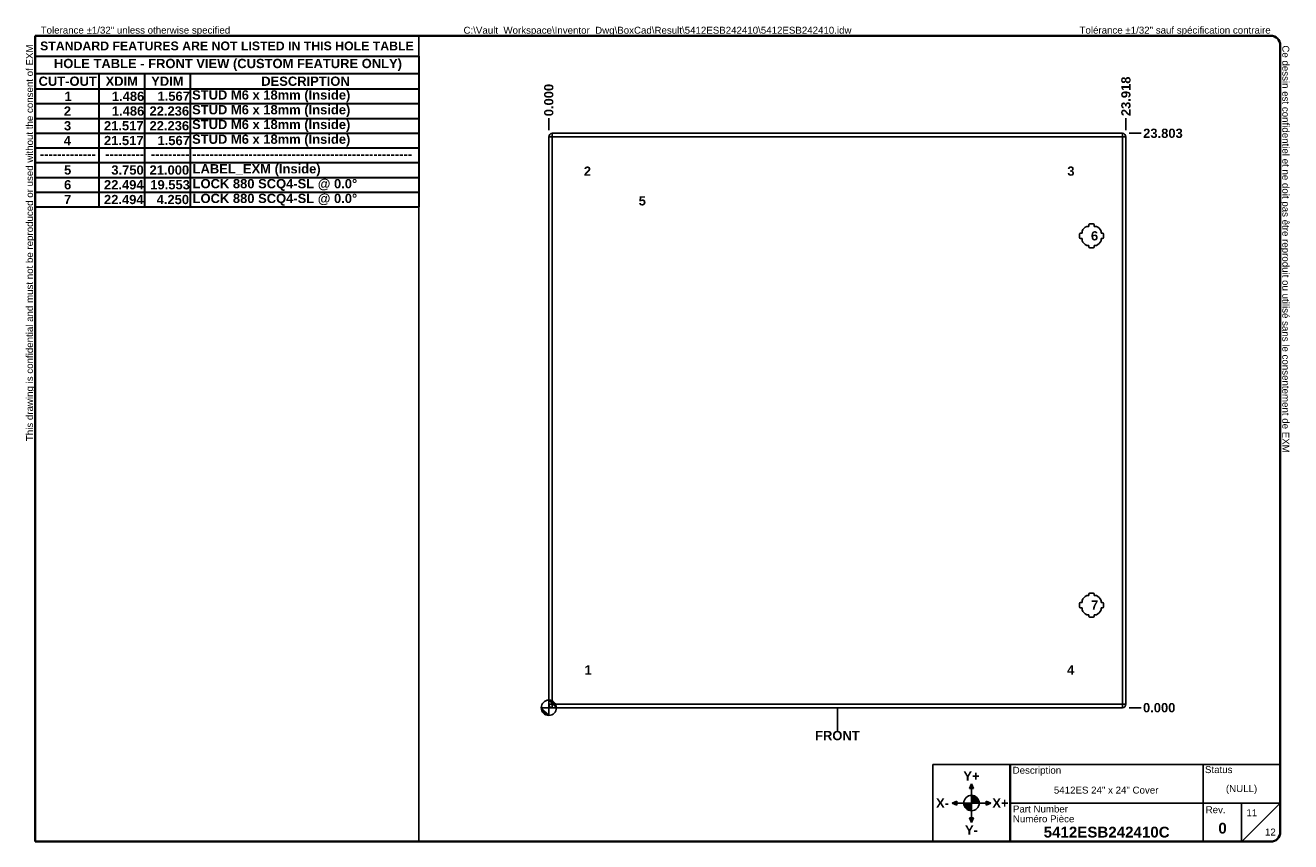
# Model space of a CAD drawing. Header units: inches. Extents: x 1 to 53.4, y 0.8 to 34.6.
import ezdxf

# ---------------------------------------------------------------- set-up
doc = ezdxf.new("R2010")
doc.units = ezdxf.units.IN
doc.header["$LTSCALE"] = 3.2
doc.header["$MEASUREMENT"] = 0
doc.layers.get('0').update_dxf_attribs({"lineweight": 25})
for name, color, linetype, lineweight in [('Dimensions(ANSI)', 7, 'Continuous', 25), ('Sketch Geometry(ANSI)', 7, 'Continuous', 25), ('Symbols(ANSI)', 7, 'Continuous', 25), ('Visible Edges(ANSI)', 7, 'Continuous', 25), ('Visible Tangent Edges(ANSI)', 7, 'Continuous', 25)]:
    doc.layers.add(name, color=color, linetype=linetype, lineweight=lineweight)
doc.layers.add('Hatch', color=179, linetype='Continuous', lineweight=9, true_color=0x1e1e47)
doc.styles.add('Current-ANSI', font='arial.ttf')
doc.styles.add('Dimension-ANSI', font='arialbd.ttf')
doc.styles.add('Text Style44', font='arialbd.ttf')
doc.dimstyles.new('INCH-ANSI', dxfattribs={"dimscale": 3.2, "dimtxt": 0.12, "dimasz": 0.098425, "dimexe": 0.04, "dimexo": 0.04, "dimgap": 0.031496, "dimtad": 0, "dimtih": 1, "dimtoh": 1, "dimdec": 3, "dimrnd": 1e-08, "dimzin": 0, "dimdsep": 46, "dimtxsty": 'Dimension-ANSI', "dimcen": 0.09, "dimdle": 0.312, "dimclrd": 179, "dimclre": 179, "dimclrt": 7, "dimadec": 1, "dimazin": 0, "dimtfac": 1, "dimtdec": 3, "dimtofl": 0, "dimtmove": 0, "dimatfit": 3, "dimfxl": 1, "dimtolj": 1, "dimtzin": 4, "dimlwd": 25, "dimlwe": 25, "dimarcsym": 0})
doc.dimstyles.new('INCH-ANSI-VERTICAL', dxfattribs={"dimscale": 3.2, "dimtxt": 0.12, "dimasz": 0.098425, "dimexe": 0.04, "dimexo": 0.04, "dimgap": 0.031496, "dimtad": 0, "dimtih": 1, "dimtoh": 1, "dimdec": 3, "dimrnd": 1e-08, "dimzin": 0, "dimdsep": 46, "dimtxsty": 'Dimension-ANSI', "dimcen": 0.09, "dimdle": 0.312, "dimclrd": 179, "dimclre": 179, "dimclrt": 7, "dimadec": 1, "dimazin": 0, "dimtfac": 1, "dimtdec": 3, "dimtofl": 0, "dimtmove": 0, "dimatfit": 3, "dimfxl": 1, "dimtolj": 1, "dimtzin": 4, "dimlwd": 25, "dimlwe": 25, "dimarcsym": 0})

# ---------------------------------------------------------------- blocks, each defined once
blk = doc.blocks.new('Borders EXM - B (Inch) - B')
at = {"layer": 'Sketch Geometry(ANSI)', "linetype": 'Continuous', "lineweight": 35}
for p, q in [((16.438, 10.692), (0.437, 10.692)), ((0.437, 10.692), (0.437, 0.255)), ((16.562, 0.38), (16.562, 10.567)), ((0.437, 0.255), (16.438, 0.255))]:
    blk.add_line(p, q, dxfattribs=at)
at = {"layer": 'Sketch Geometry(ANSI)'}
for p, q in [((5.406, 10.692), (5.406, 0.255)), ((0.437, 10.428), (5.406, 10.428))]:
    blk.add_line(p, q, dxfattribs=at)
at = {"layer": 'Sketch Geometry(ANSI)', "linetype": 'Continuous', "lineweight": 35}
for centre, start, end in [((16.438, 10.567), 0, 90), ((16.438, 0.38), 270, 0)]:
    blk.add_arc(centre, 0.125, start, end, dxfattribs=at)
at = {"layer": 'Symbols(ANSI)', "color": 7, "char_height": 0.09, "attachment_point": 7, "style": 'Current-ANSI'}
for s, insert in [('Tolerance ±1/32" unless otherwise specified', (0.509, 10.692)), ('Tolérance ±1/32" sauf spécification contraire', (13.963, 10.692))]:
    blk.add_mtext(s, dxfattribs=dict(at, insert=insert))
for s, insert, rotation in [('This drawing is confidential and must not be reproduced or used without the consent of EXM', (0.437, 5.442), 90), ('Ce dessin est confidentiel et ne doit pas être reproduit ou utilisé sans le consentement de EXM', (16.562, 10.567), 270)]:
    blk.add_mtext(s, dxfattribs=dict(at, insert=insert, rotation=rotation))
at = {"layer": 'Symbols(ANSI)', "color": 7, "insert": (2.921, 10.559), "char_height": 0.114, "width": 4.96908, "attachment_point": 5, "style": 'Dimension-ANSI'}
blk.add_mtext('\\fArial|b1|i0;{\\H0.1140;STANDARD FEATURES ARE NOT LISTED IN THIS HOLE TABLE}', dxfattribs=at)
at = {"layer": 'Symbols(ANSI)', "color": 7, "style": 'Current-ANSI'}
blk.add_attdef('FILENAME_AND_PATH_001', (5.985, 10.718), '', height=0.09, dxfattribs=at)
blk = doc.blocks.new('Title Blocks EXM-2 - ANSI B')
at = {"layer": 'Hatch'}
for points in [[(12.725, 0.94), (12.75, 0.94), (12.75, 1)], [(12.775, 0.94), (12.75, 1), (12.75, 0.94)], [(12.56, 0.75), (12.56, 0.775), (12.5, 0.75)], [(12.56, 0.75), (12.5, 0.75), (12.56, 0.725)], [(12.94, 0.75), (13, 0.75), (12.94, 0.775)], [(12.94, 0.75), (12.94, 0.725), (13, 0.75)], [(12.75, 0.56), (12.725, 0.56), (12.75, 0.5)], [(12.75, 0.56), (12.75, 0.5), (12.775, 0.56)]]:
    blk.add_hatch(color=7, dxfattribs=at).paths.add_polyline_path(points)
h = blk.add_hatch(color=7, dxfattribs=at)
edge = h.paths.add_edge_path()
edge.add_line((12.75, 0.85), (12.75, 0.75))
edge.add_line((12.75, 0.75), (12.85, 0.75))
edge.add_arc((12.75, 0.75), 0.1, 0, 90)
h = blk.add_hatch(color=7, dxfattribs=at)
edge = h.paths.add_edge_path()
edge.add_line((12.75, 0.65), (12.75, 0.75))
edge.add_line((12.75, 0.75), (12.65, 0.75))
edge.add_arc((12.75, 0.75), 0.1, 180, 270)
at = {"layer": 'Sketch Geometry(ANSI)'}
for p, q in [((12.249, 1.25), (16.749, 1.25)), ((12.249, 0.25), (12.249, 1.25)), ((15.749, 1.25), (15.749, 0.75)), ((16.749, 1.25), (16.749, 0.375)), ((12.75, 1), (12.725, 0.94)), ((12.75, 0.85), (12.75, 1)), ((12.775, 0.94), (12.75, 1)), ((12.725, 0.94), (12.775, 0.94)), ((12.75, 0.75), (12.75, 0.85)), ((12.5, 0.75), (12.56, 0.775)), ((12.65, 0.75), (12.5, 0.75)), ((12.56, 0.725), (12.5, 0.75)), ((12.56, 0.775), (12.56, 0.725)), ((12.75, 0.75), (12.65, 0.75)), ((12.75, 0.75), (12.85, 0.75)), ((12.75, 0.75), (12.75, 0.65)), ((12.85, 0.75), (13, 0.75)), ((13, 0.75), (12.94, 0.775)), ((12.94, 0.775), (12.94, 0.725)), ((12.94, 0.725), (13, 0.75)), ((15.749, 0.75), (13.249, 0.75)), ((16.249, 0.75), (15.749, 0.75)), ((15.749, 0.75), (15.749, 0.25)), ((16.249, 0.25), (16.249, 0.75)), ((16.249, 0.75), (16.749, 0.75)), ((16.249, 0.25), (16.749, 0.75)), ((12.775, 0.56), (12.725, 0.56)), ((12.725, 0.56), (12.75, 0.5)), ((12.75, 0.65), (12.75, 0.5)), ((12.75, 0.5), (12.775, 0.56)), ((13.249, 0.25), (12.249, 0.25)), ((16.624, 0.25), (13.249, 0.25))]:
    blk.add_line(p, q, dxfattribs=at)
at = {"layer": 'Sketch Geometry(ANSI)', "linetype": 'Continuous', "lineweight": 35}
blk.add_line((13.249, 0.25), (13.249, 1.25), dxfattribs=at)
at = {"layer": 'Sketch Geometry(ANSI)'}
blk.add_circle((12.75, 0.75), 0.1, dxfattribs=at)
blk.add_arc((16.624, 0.375), 0.125, 270, 0, dxfattribs=at)
at = {"layer": 'Symbols(ANSI)', "color": 7}
for s, insert, char_height, attachment_point, style in [('\\fArial|b1|i0;Y+', (12.75, 1.1), 0.12, 5, 'Dimension-ANSI'), ('Description', (13.283, 1.103), 0.09, 7, 'Current-ANSI'), ('Status', (15.774, 1.137), 0.09, 7, 'Current-ANSI'), ('\\fArial|b1|i0;X-', (12.375, 0.75), 0.12, 5, 'Dimension-ANSI'), ('\\fArial|b1|i0;X+', (13.125, 0.75), 0.12, 5, 'Dimension-ANSI'), ('Part Number', (13.287, 0.627), 0.09, 7, 'Current-ANSI'), ('Numéro Pièce', (13.286, 0.5), 0.09, 7, 'Current-ANSI'), ('\\fArial|b1|i0;Y-', (12.75, 0.4), 0.12, 5, 'Dimension-ANSI')]:
    blk.add_mtext(s, dxfattribs=dict(at, insert=insert, char_height=char_height, attachment_point=attachment_point, style=style))
at = {"layer": 'Symbols(ANSI)', "color": 7, "insert": (15.783, 0.618), "char_height": 0.09, "width": 0.25854, "attachment_point": 7, "style": 'Current-ANSI'}
blk.add_mtext('Rev.', dxfattribs=at)
at = {"layer": 'Symbols(ANSI)', "color": 7}
for tag, p, height, style in [('DESIGN_STATE_001', (16.045, 0.893), 0.09, 'Current-ANSI'), ('IDW_DESC_IAM_001', (13.817, 0.873), 0.09, 'Current-ANSI'), ('Sheet_number_001', (16.311, 0.58), 0.09, 'Current-ANSI'), ('IDW_REV_001', (15.947, 0.355), 0.14, 'Text Style44'), ('IDW_NAME_IAM_001', (13.685, 0.304), 0.14, 'Text Style44'), ('Number_of_sheets_001', (16.551, 0.33), 0.09, 'Current-ANSI')]:
    blk.add_attdef(tag, p, '', height=height, dxfattribs=dict(at, style=style))
blk = doc.blocks.new('Origin Indicator Symbol6')
at = {"layer": 'Dimensions(ANSI)'}
h = blk.add_hatch(color=7, dxfattribs=at)
edge = h.paths.add_edge_path(flags=0)
edge.add_line((7.09, 1.891), (6.991, 1.989))
edge.add_arc((7.09, 1.989), 0.0984, 180, 270)
h = blk.add_hatch(color=7, dxfattribs=at)
edge = h.paths.add_edge_path(flags=0)
edge.add_line((7.09, 2.088), (7.188, 1.989))
edge.add_arc((7.09, 1.989), 0.0984, 0, 90)
at = {"layer": 'Dimensions(ANSI)', "color": 7, "linetype": 'Continuous'}
for p, q in [((7.09, 1.891), (6.991, 1.989)), ((7.09, 2.088), (7.188, 1.989))]:
    blk.add_line(p, q, dxfattribs=at)
at = {"layer": 'Dimensions(ANSI)', "color": 7, "linetype": 'Continuous', "flags": 128}
for points in [[(7.09, 1.989), (7.09, 1.891), (6.991, 1.989), (7.09, 1.989)], [(7.09, 1.989), (6.991, 1.989), (7.09, 1.989), (7.09, 1.989)], [(7.09, 1.989), (7.188, 1.989), (7.09, 2.088), (7.09, 1.989)], [(7.09, 1.989), (7.09, 2.088), (7.09, 1.891), (7.09, 1.989)]]:
    blk.add_lwpolyline(points, dxfattribs=at)
at = {"layer": 'Dimensions(ANSI)', "color": 7, "linetype": 'Continuous'}
blk.add_circle((7.09, 1.989), 0.0984, dxfattribs=at)
for start, end in [(180, 270), (0, 90)]:
    blk.add_arc((7.09, 1.989), 0.0984, start, end, dxfattribs=at)
at = {"layer": 'Dimensions(ANSI)', "color": 7}
for points in [[(7.09, 1.989), (7.09, 1.891), (6.991, 1.989), (7.09, 1.989)], [(7.09, 1.989), (6.991, 1.989), (7.09, 1.989)], [(7.09, 1.989), (7.188, 1.989), (7.09, 2.088), (7.09, 1.989)], [(7.09, 1.989), (7.09, 2.088), (7.09, 1.891), (7.09, 1.989)]]:
    blk.add_solid(points, dxfattribs=at)
blk = doc.blocks.new('Leader Text10')
at = {"layer": 'Symbols(ANSI)', "color": 7, "insert": (7.553, 2.419), "char_height": 0.12, "attachment_point": 7, "style": 'Dimension-ANSI'}
blk.add_mtext('1', dxfattribs=at)
blk = doc.blocks.new('Leader Text11')
at = {"layer": 'Symbols(ANSI)', "color": 7, "insert": (7.543, 8.878), "char_height": 0.12, "attachment_point": 7, "style": 'Dimension-ANSI'}
blk.add_mtext('2', dxfattribs=at)
blk = doc.blocks.new('Leader Text12')
at = {"layer": 'Symbols(ANSI)', "color": 7, "insert": (13.805, 8.877), "char_height": 0.12, "attachment_point": 7, "style": 'Dimension-ANSI'}
blk.add_mtext('3', dxfattribs=at)
blk = doc.blocks.new('Leader Text13')
at = {"layer": 'Symbols(ANSI)', "color": 7, "insert": (13.802, 2.419), "char_height": 0.12, "attachment_point": 7, "style": 'Dimension-ANSI'}
blk.add_mtext('4', dxfattribs=at)
blk = doc.blocks.new('Leader Text14')
at = {"layer": 'Symbols(ANSI)', "color": 7, "insert": (8.254, 8.492), "char_height": 0.12, "attachment_point": 7, "style": 'Dimension-ANSI'}
blk.add_mtext('5', dxfattribs=at)
blk = doc.blocks.new('Leader Text15')
at = {"layer": 'Symbols(ANSI)', "color": 7, "insert": (14.111, 8.039), "char_height": 0.12, "attachment_point": 7, "style": 'Dimension-ANSI'}
blk.add_mtext('6', dxfattribs=at)
blk = doc.blocks.new('Leader Text16')
at = {"layer": 'Symbols(ANSI)', "color": 7, "insert": (14.111, 3.258), "char_height": 0.12, "attachment_point": 7, "style": 'Dimension-ANSI'}
blk.add_mtext('7', dxfattribs=at)
blk = doc.blocks.new('Table5')
at = {"layer": 'Symbols(ANSI)', "color": 7, "lineweight": 30}
for p, q in [((0.438, 10.428), (5.406, 10.428)), ((0.438, 10.428), (0.438, 10.202)), ((5.406, 10.428), (5.406, 10.202)), ((0.438, 10.202), (5.406, 10.202)), ((0.438, 10.202), (0.438, 10.003)), ((1.264, 10.202), (1.264, 10.003)), ((1.855, 10.202), (1.855, 10.003)), ((2.445, 10.202), (2.445, 10.003)), ((5.406, 10.202), (5.406, 10.003)), ((0.438, 10.003), (5.406, 10.003)), ((0.438, 10.003), (0.438, 8.474)), ((1.264, 10.003), (1.264, 8.474)), ((1.855, 10.003), (1.855, 8.474)), ((2.445, 10.003), (2.445, 8.474)), ((5.406, 10.003), (5.406, 8.474)), ((0.438, 9.812), (5.406, 9.812)), ((0.438, 9.621), (5.406, 9.621)), ((0.438, 9.43), (5.406, 9.43)), ((0.438, 9.239), (5.406, 9.239)), ((0.438, 9.048), (5.406, 9.048)), ((0.438, 8.857), (5.406, 8.857)), ((0.438, 8.665), (5.406, 8.665)), ((0.438, 8.474), (5.406, 8.474))]:
    blk.add_line(p, q, dxfattribs=at)
at = {"layer": 'Symbols(ANSI)', "color": 7, "char_height": 0.12, "attachment_point": 7, "style": 'Dimension-ANSI'}
for s, insert in [('HOLE TABLE - FRONT VIEW (CUSTOM FEATURE ONLY)', (0.681, 10.236)), ('CUT-OUT', (0.482, 10.041)), ('XDIM', (1.35, 10.043)), ('YDIM', (1.94, 10.043)), ('DESCRIPTION', (3.366, 10.041)), ('1', (0.818, 9.848)), ('1.486', (1.431, 9.846)), ('1.567', (2.022, 9.847)), ('STUD M6 x 18mm (Inside)', (2.47, 9.829)), ('2', (0.809, 9.656)), ('1.486', (1.431, 9.655)), ('22.236', (1.919, 9.655)), ('STUD M6 x 18mm (Inside)', (2.47, 9.638)), ('3', (0.811, 9.464)), ('21.517', (1.329, 9.464)), ('22.236', (1.919, 9.464)), ('STUD M6 x 18mm (Inside)', (2.47, 9.447)), ('4', (0.808, 9.274)), ('21.517', (1.329, 9.273)), ('1.567', (2.022, 9.273)), ('STUD M6 x 18mm (Inside)', (2.47, 9.256)), ('-------------', (0.498, 9.1)), ('---------', (1.345, 9.1)), ('---------', (1.935, 9.1)), ('---------------------------------------------------', (2.473, 9.1)), ('5', (0.812, 8.892)), ('3.750', (1.424, 8.891)), ('21.000', (1.919, 8.891)), ('LABEL_EXM (Inside)', (2.477, 8.873)), ('6', (0.812, 8.7)), ('22.494', (1.329, 8.7)), ('19.553', (1.929, 8.7)), ('LOCK 880 SCQ4-SL @ 0.0°', (2.477, 8.682)), ('7', (0.812, 8.511)), ('22.494', (1.329, 8.509)), ('4.250', (2.011, 8.509)), ('LOCK 880 SCQ4-SL @ 0.0°', (2.477, 8.491))]:
    blk.add_mtext(s, dxfattribs=dict(at, insert=insert))
blk = doc.blocks.new('*D26')
at = {"layer": 'Defpoints', "color": 0, "linetype": 'Continuous', "transparency": 16777216}
for p in [(22.687, 30.799), (22.687, 30.169), (22.687, 30.169)]:
    blk.add_point(p, dxfattribs=at)
at = {"layer": 'Dimensions(ANSI)', "color": 179, "linetype": 'Continuous', "lineweight": 25, "true_color": 0x262658, "transparency": 16777216}
blk.add_line((22.687, 30.297), (22.687, 30.799), dxfattribs=at)
at = {"layer": 'Dimensions(ANSI)', "color": 7, "linetype": 'Continuous', "lineweight": 25, "transparency": 16777216, "insert": (22.687, 31.547), "char_height": 0.384, "attachment_point": 5, "rotation": 90, "style": 'Dimension-ANSI'}
blk.add_mtext('\\A1;0.000', dxfattribs=at)
blk = doc.blocks.new('*D27')
at = {"layer": 'Defpoints', "color": 0, "linetype": 'Continuous', "transparency": 16777216}
for p in [(46.605, 30.799), (22.687, 30.169), (46.605, 30.169)]:
    blk.add_point(p, dxfattribs=at)
at = {"layer": 'Dimensions(ANSI)', "color": 179, "linetype": 'Continuous', "lineweight": 25, "true_color": 0x262658, "transparency": 16777216}
blk.add_line((46.605, 30.297), (46.605, 30.799), dxfattribs=at)
at = {"layer": 'Dimensions(ANSI)', "color": 7, "linetype": 'Continuous', "lineweight": 25, "transparency": 16777216, "insert": (46.605, 31.702), "char_height": 0.384, "attachment_point": 5, "rotation": 90, "style": 'Dimension-ANSI'}
blk.add_mtext('\\A1;23.918', dxfattribs=at)
blk = doc.blocks.new('*D28')
at = {"layer": 'Defpoints', "color": 0, "linetype": 'Continuous', "transparency": 16777216}
for p in [(46.605, 6.366), (46.605, 6.366), (47.235, 6.366)]:
    blk.add_point(p, dxfattribs=at)
at = {"layer": 'Dimensions(ANSI)', "color": 179, "linetype": 'Continuous', "lineweight": 25, "true_color": 0x262658, "transparency": 16777216}
blk.add_line((46.733, 6.366), (47.235, 6.366), dxfattribs=at)
at = {"layer": 'Dimensions(ANSI)', "color": 7, "linetype": 'Continuous', "lineweight": 25, "transparency": 16777216, "insert": (47.982, 6.366), "char_height": 0.384, "attachment_point": 5, "style": 'Dimension-ANSI'}
blk.add_mtext('\\A1;0.000', dxfattribs=at)
blk = doc.blocks.new('*D29')
at = {"layer": 'Defpoints', "color": 0, "linetype": 'Continuous', "transparency": 16777216}
for p in [(46.605, 30.169), (47.235, 30.169), (46.605, 6.366)]:
    blk.add_point(p, dxfattribs=at)
at = {"layer": 'Dimensions(ANSI)', "color": 179, "linetype": 'Continuous', "lineweight": 25, "true_color": 0x262658, "transparency": 16777216}
blk.add_line((46.733, 30.169), (47.235, 30.169), dxfattribs=at)
at = {"layer": 'Dimensions(ANSI)', "color": 7, "linetype": 'Continuous', "lineweight": 25, "transparency": 16777216, "insert": (48.138, 30.169), "char_height": 0.384, "attachment_point": 5, "style": 'Dimension-ANSI'}
blk.add_mtext('\\A1;23.803', dxfattribs=at)
blk = doc.blocks.new('FRONT-5412ESB242410B_merged.idw')
at = {"layer": 'Sketch Geometry(ANSI)'}
blk.add_line((0, 0.15), (0, -0.15), dxfattribs=at)
at = {"layer": 'Symbols(ANSI)', "color": 7, "insert": (0, -0.212), "char_height": 0.12, "attachment_point": 5, "style": 'Dimension-ANSI'}
blk.add_mtext('\\fArial|b1|i0;FRONT', dxfattribs=at)

msp = doc.modelspace()

# ---------------------------------------------------------------- linework, layer by layer
at = {"layer": 'Visible Edges(ANSI)'}
for p, q in [((22.6867, 30.0232), (22.6867, 6.5122)), ((46.4587, 30.1692), (22.8327, 30.1692)), ((46.6047, 6.5122), (46.6047, 30.0232)), ((44.9816, 26.3149), (45.0707, 26.3149)), ((45.0707, 26.3149), (45.0707, 26.3748)), ((45.11, 26.4142), (45.2513, 26.4142)), ((45.2907, 26.3748), (45.2907, 26.3149)), ((45.2907, 26.3149), (45.3797, 26.3149)), ((44.6857, 25.8486), (44.6857, 25.9898)), ((44.725, 26.0292), (44.785, 26.0292)), ((44.785, 25.8092), (44.725, 25.8092)), ((44.785, 26.0292), (44.785, 26.1183)), ((44.785, 25.7202), (44.785, 25.8092)), ((45.5763, 26.1183), (45.5763, 26.0292)), ((45.5763, 26.0292), (45.6363, 26.0292)), ((45.6363, 25.8092), (45.5763, 25.8092)), ((45.5763, 25.8092), (45.5763, 25.7202)), ((45.6757, 25.9898), (45.6757, 25.8486)), ((45.0707, 25.5235), (44.9816, 25.5235)), ((45.0707, 25.4636), (45.0707, 25.5235)), ((45.2513, 25.4242), (45.11, 25.4242)), ((45.3797, 25.5235), (45.2907, 25.5235)), ((45.2907, 25.5235), (45.2907, 25.4636)), ((45.0707, 11.0119), (45.0707, 11.0718)), ((45.11, 11.1112), (45.2513, 11.1112)), ((45.2907, 11.0718), (45.2907, 11.0119)), ((44.6857, 10.5456), (44.6857, 10.6868)), ((44.725, 10.7262), (44.785, 10.7262)), ((44.785, 10.5062), (44.725, 10.5062)), ((44.785, 10.7262), (44.785, 10.8153)), ((44.785, 10.4172), (44.785, 10.5062)), ((44.9816, 11.0119), (45.0707, 11.0119)), ((45.2907, 11.0119), (45.3797, 11.0119)), ((45.5763, 10.8153), (45.5763, 10.7262)), ((45.5763, 10.7262), (45.6363, 10.7262)), ((45.6363, 10.5062), (45.5763, 10.5062)), ((45.5763, 10.5062), (45.5763, 10.4172)), ((45.6757, 10.6868), (45.6757, 10.5456)), ((45.0707, 10.2205), (44.9816, 10.2205)), ((45.0707, 10.1606), (45.0707, 10.2205)), ((45.2513, 10.1212), (45.11, 10.1212)), ((45.3797, 10.2205), (45.2907, 10.2205)), ((45.2907, 10.2205), (45.2907, 10.1606)), ((22.8327, 6.3662), (46.4587, 6.3662))]:
    msp.add_line(p, q, dxfattribs=at)
for centre, radius, start, end in [((22.8327, 30.0232), 0.146, 90, 180), ((46.4587, 30.0232), 0.146, 0, 90), ((45.1807, 25.9192), 0.4429, 116.70485, 153.29515), ((45.11, 26.3748), 0.0394, 90, 180), ((45.2513, 26.3748), 0.0394, 0, 90), ((45.1807, 25.9192), 0.4429, 26.70485, 63.29515), ((44.725, 25.9898), 0.0394, 90, 180), ((44.725, 25.8486), 0.0394, 180, 270), ((45.1807, 25.9192), 0.4429, 206.70485, 243.29515), ((45.1807, 25.9192), 0.4429, 296.70485, 333.29515), ((45.6363, 25.9898), 0.0394, 0, 90), ((45.6363, 25.8486), 0.0394, 270, 0), ((45.11, 25.4636), 0.0394, 180, 270), ((45.2513, 25.4636), 0.0394, 270, 0), ((45.11, 11.0718), 0.0394, 90, 180), ((45.2513, 11.0718), 0.0394, 0, 90), ((44.725, 10.6868), 0.0394, 90, 180), ((44.725, 10.5456), 0.0394, 180, 270), ((45.1807, 10.6162), 0.4429, 116.70485, 153.29515), ((45.1807, 10.6162), 0.4429, 26.70485, 63.29515), ((45.6363, 10.6868), 0.0394, 0, 90), ((45.6363, 10.5456), 0.0394, 270, 0), ((45.1807, 10.6162), 0.4429, 206.70485, 243.29515), ((45.11, 10.1606), 0.0394, 180, 270), ((45.2513, 10.1606), 0.0394, 270, 0), ((45.1807, 10.6162), 0.4429, 296.70485, 333.29515), ((22.8327, 6.5122), 0.146, 180, 270), ((46.4587, 6.5122), 0.146, 270, 0)]:
    msp.add_arc(centre, radius, start, end, dxfattribs=at)
at = {"layer": 'Visible Tangent Edges(ANSI)'}
for p, q in [((22.6867, 30.0232), (22.8327, 30.0232)), ((22.8327, 30.0232), (22.8327, 30.1692)), ((22.8327, 30.0232), (46.4587, 30.0232)), ((22.8327, 6.5122), (22.8327, 30.0232)), ((46.4587, 30.1692), (46.4587, 30.0232)), ((46.4587, 30.0232), (46.6047, 30.0232)), ((46.4587, 30.0232), (46.4587, 6.5122)), ((22.8327, 6.5122), (22.6867, 6.5122)), ((22.8327, 6.3662), (22.8327, 6.5122)), ((46.4587, 6.5122), (22.8327, 6.5122)), ((46.4587, 6.5122), (46.4587, 6.3662)), ((46.6047, 6.5122), (46.4587, 6.5122))]:
    msp.add_line(p, q, dxfattribs=at)

# ---------------------------------------------------------------- block references
at = {"xscale": 3.2, "yscale": 3.2, "zscale": 3.2}
for name, p, values in [('Borders EXM - B (Inch) - B', (0, 0), {'FILENAME_AND_PATH_001': 'C:\\Vault_Workspace\\Inventor_Dwg\\BoxCad\\Result\\5412ESB242410\\5412ESB242410.idw'}), ('Title Blocks EXM-2 - ANSI B', (-0.5962, 0.0145), {'IDW_REV_001': '0', 'Sheet_number_001': '11', 'Number_of_sheets_001': '12', 'IDW_DESC_IAM_001': '5412ES 24" x 24" Cover', 'DESIGN_STATE_001': '(NULL)', 'IDW_NAME_IAM_001': '5412ESB242410C'})]:
    msp.add_blockref(name, p, dxfattribs=at).add_auto_attribs(values)
for name, p in [('Table5', (0, 0)), ('FRONT-5412ESB242410B_merged.idw', (34.6457, 5.8875))]:
    msp.add_blockref(name, p, dxfattribs=at)
at = {"layer": 'Dimensions(ANSI)', "xscale": 3.2, "yscale": 3.2, "zscale": 3.2}
msp.add_blockref('Origin Indicator Symbol6', (0, 0), dxfattribs=at)
at = {"layer": 'Symbols(ANSI)', "xscale": 3.2, "yscale": 3.2, "zscale": 3.2}
for name in ['Leader Text11', 'Leader Text12', 'Leader Text14', 'Leader Text15', 'Leader Text16', 'Leader Text10', 'Leader Text13']:
    msp.add_blockref(name, (0, 0), dxfattribs=at)

# ---------------------------------------------------------------- texts
at = {"layer": 'Symbols(ANSI)', "color": 7, "insert": (23.8625, 1.2598), "char_height": 0.384, "attachment_point": 4, "style": 'Dimension-ANSI'}
msp.add_mtext('\\A1; ', dxfattribs=at)

# ---------------------------------------------------------------- dimensions: what is measured, and where the dimension line sits
at = {"layer": 'Dimensions(ANSI)', "color": 179, "linetype": 'Continuous', "lineweight": 25, "true_color": 0x262658}
for feature_location, offset, dtype, origin, dimstyle, picture, middle in [((22.6866692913, 30.1692165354), (0, 0.6299212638), 1, (22.6866692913, 30.1692165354), 'INCH-ANSI-VERTICAL', '*D26', (22.6866692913, 31.5466482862)), ((46.6047, 30.1692), (0, 0.6299), 1, (22.6867, 30.1692), 'INCH-ANSI-VERTICAL', '*D27', (46.6047, 31.7016)), ((46.6047, 30.1692), (0.6299, 0), 0, (46.6047, 6.3662), 'INCH-ANSI', '*D29', (48.1376, 30.1692)), ((46.6046692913, 6.3662165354), (0.6299212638, 0), 0, (46.6046692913, 6.3662165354), 'INCH-ANSI', '*D28', (47.9821010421, 6.3662165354))]:
    dim = msp.add_ordinate_dim(feature_location=feature_location, offset=offset, dtype=dtype, origin=origin, dimstyle=dimstyle, override={"dimgap": 0.031496, "dimtad": 0, "dimdec": 3, "dimtol": 0, "dimlim": 0, "dimtp": 0, "dimtm": 0, "dimtdec": 3}, dxfattribs=at)
    dim.commit()
    dim.dimension.update_dxf_attribs({"geometry": picture, "text_midpoint": middle})

doc.saveas('drawing.dxf')
